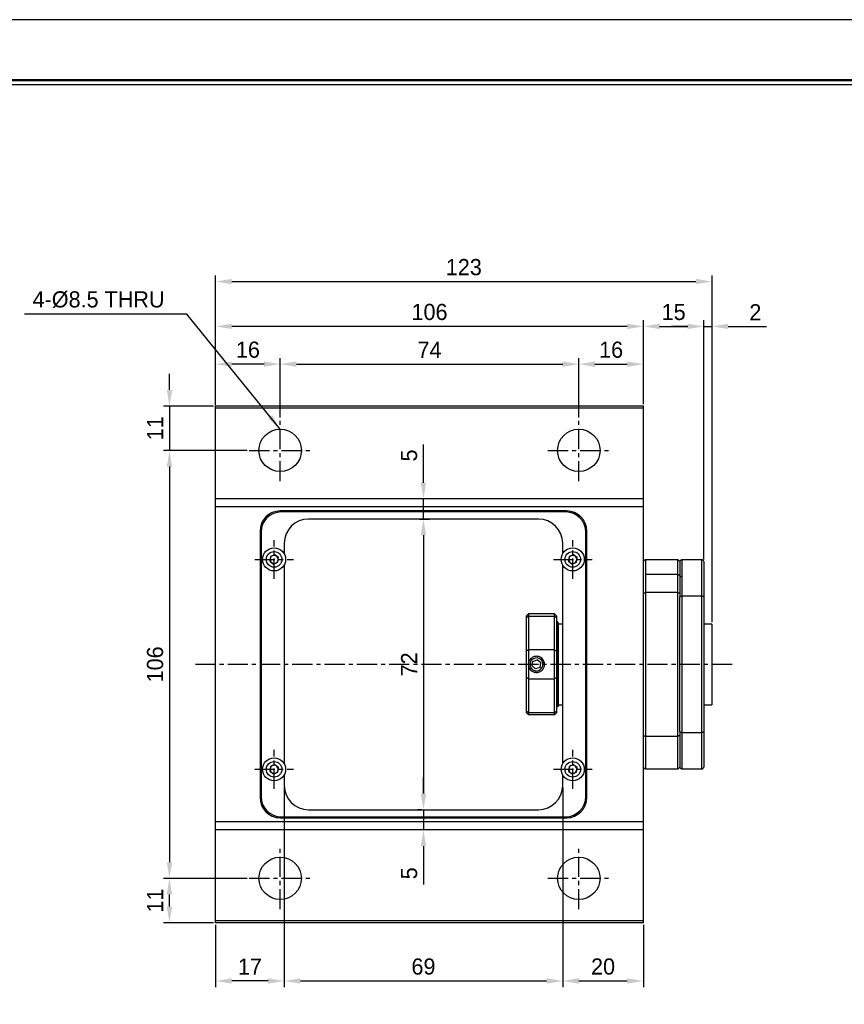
# Model space of a CAD drawing. Header units: millimetres. Extents: x 1047 to 1733, y 611 to 1096.
# Tile 6 of 10: x 1277 to 1481, y 852 to 1096. Entities that reach past the tile are written whole.
import ezdxf
from ezdxf.enums import TextEntityAlignment as Align

# ---------------------------------------------------------------- set-up
doc = ezdxf.new("R2010")
doc.units = ezdxf.units.MM
doc.linetypes.add('CENTER', pattern=[2, 1.25, -0.25, 0.25, -0.25])
for name, color, linetype in [('S1', 1, 'CENTER'), ('Z5', 7, 'Continuous'), ('Z7', 7, 'Continuous')]:
    doc.layers.add(name, color=color, linetype=linetype)
doc.dimstyles.new('S4', dxfattribs={"dimtxt": 4, "dimasz": 4, "dimexe": 1.5, "dimexo": 0.5, "dimgap": 1.5, "dimtad": 1, "dimdec": 3, "dimzin": 11, "dimdsep": 46, "dimtxsty": 'Standard', "dimcen": 0, "dimclrd": 5, "dimclre": 5, "dimclrt": 3, "dimadec": 0, "dimazin": 0, "dimtp": 3e-09, "dimtfac": 0.7, "dimtdec": 3, "dimtmove": 0, "dimatfit": 3, "dimfxl": 1.25, "dimtolj": 1, "dimtzin": 11, "dimarcsym": 0})

# ---------------------------------------------------------------- blocks, each defined once
blk = doc.blocks.new('*D101')
at = {"color": 5, "lineweight": -2, "ltscale": 4}
for p, q in [((1325.43, 1000.5), (1325.43, 1012.13)), ((1337.43, 1010.63), (1329.43, 1010.63)), ((1341.43, 997.41), (1341.43, 1012.13))]:
    blk.add_line(p, q, dxfattribs=at)
at = {"color": 5}
for points in [[(1329.43, 1011.29), (1329.43, 1009.96), (1325.43, 1010.63)], [(1337.43, 1009.96), (1337.43, 1011.29), (1341.43, 1010.63)]]:
    blk.add_solid(points, dxfattribs=at)
at = {"layer": 'Defpoints', "color": 0}
for p in [(1325.43, 1010.63), (1325.43, 1000), (1341.43, 996.91)]:
    blk.add_point(p, dxfattribs=at)
at = {"color": 3, "insert": (1333.43, 1014.18), "char_height": 4, "attachment_point": 5}
blk.add_mtext('\\A1;16', dxfattribs=at)
blk = doc.blocks.new('*D102')
at = {"color": 5, "lineweight": -2, "ltscale": 4}
for p, q in [((1341.43, 997.41), (1341.43, 1012.13)), ((1345.43, 1010.63), (1411.43, 1010.63)), ((1415.43, 997.41), (1415.43, 1012.13))]:
    blk.add_line(p, q, dxfattribs=at)
at = {"color": 5}
for points in [[(1345.43, 1011.29), (1345.43, 1009.96), (1341.43, 1010.63)], [(1411.43, 1009.96), (1411.43, 1011.29), (1415.43, 1010.63)]]:
    blk.add_solid(points, dxfattribs=at)
at = {"layer": 'Defpoints', "color": 0}
for p in [(1415.43, 1010.63), (1341.43, 996.91), (1415.43, 996.91)]:
    blk.add_point(p, dxfattribs=at)
at = {"color": 3, "insert": (1378.43, 1014.18), "char_height": 4, "attachment_point": 5}
blk.add_mtext('\\A1;74', dxfattribs=at)
blk = doc.blocks.new('*D103')
at = {"color": 5, "lineweight": -2, "ltscale": 4}
for p, q in [((1415.43, 997.41), (1415.43, 1012.13)), ((1419.43, 1010.63), (1427.43, 1010.63)), ((1431.43, 1000.75), (1431.43, 1012.13))]:
    blk.add_line(p, q, dxfattribs=at)
at = {"color": 5}
for points in [[(1419.43, 1011.29), (1419.43, 1009.96), (1415.43, 1010.63)], [(1427.43, 1009.96), (1427.43, 1011.29), (1431.43, 1010.63)]]:
    blk.add_solid(points, dxfattribs=at)
at = {"layer": 'Defpoints', "color": 0}
for p in [(1431.43, 1010.63), (1431.43, 1000.25), (1415.43, 996.91)]:
    blk.add_point(p, dxfattribs=at)
at = {"color": 3, "insert": (1423.43, 1014.18), "char_height": 4, "attachment_point": 5}
blk.add_mtext('\\A1;16', dxfattribs=at)
blk = doc.blocks.new('*D104')
at = {"color": 5, "lineweight": -2, "ltscale": 4}
for p, q in [((1325.43, 1000.75), (1325.43, 1021.48)), ((1427.43, 1019.98), (1329.43, 1019.98)), ((1431.43, 1000.75), (1431.43, 1021.48))]:
    blk.add_line(p, q, dxfattribs=at)
at = {"color": 5}
for points in [[(1329.43, 1020.64), (1329.43, 1019.31), (1325.43, 1019.98)], [(1427.43, 1019.31), (1427.43, 1020.64), (1431.43, 1019.98)]]:
    blk.add_solid(points, dxfattribs=at)
at = {"layer": 'Defpoints', "color": 0}
for p in [(1325.43, 1019.98), (1325.43, 1000.25), (1431.43, 1000.25)]:
    blk.add_point(p, dxfattribs=at)
at = {"color": 3, "insert": (1378.43, 1023.53), "char_height": 4, "attachment_point": 5}
blk.add_mtext('\\A1;106', dxfattribs=at)
blk = doc.blocks.new('*D105')
at = {"color": 5, "lineweight": -2, "ltscale": 4}
for p, q in [((1431.43, 1000.75), (1431.43, 1021.48)), ((1435.43, 1019.98), (1442.43, 1019.98)), ((1446.43, 962.25), (1446.43, 1021.48))]:
    blk.add_line(p, q, dxfattribs=at)
at = {"color": 5}
for points in [[(1435.43, 1020.64), (1435.43, 1019.31), (1431.43, 1019.98)], [(1442.43, 1019.31), (1442.43, 1020.64), (1446.43, 1019.98)]]:
    blk.add_solid(points, dxfattribs=at)
at = {"layer": 'Defpoints', "color": 0}
for p in [(1446.43, 1019.98), (1431.43, 1000.25), (1446.43, 961.75)]:
    blk.add_point(p, dxfattribs=at)
at = {"color": 3, "insert": (1438.93, 1023.53), "char_height": 4, "attachment_point": 5}
blk.add_mtext('\\A1;15', dxfattribs=at)
blk = doc.blocks.new('*D106')
at = {"color": 5, "lineweight": -2, "ltscale": 4}
for p, q in [((1442.43, 1019.98), (1438.43, 1019.98)), ((1446.43, 962.25), (1446.43, 1021.48)), ((1446.43, 1019.98), (1448.43, 1019.98)), ((1448.43, 946.75), (1448.43, 1021.48)), ((1452.43, 1019.98), (1461.91, 1019.98))]:
    blk.add_line(p, q, dxfattribs=at)
at = {"color": 5}
for points in [[(1442.43, 1019.31), (1442.43, 1020.64), (1446.43, 1019.98)], [(1452.43, 1020.64), (1452.43, 1019.31), (1448.43, 1019.98)]]:
    blk.add_solid(points, dxfattribs=at)
at = {"layer": 'Defpoints', "color": 0}
for p in [(1448.43, 1019.98), (1446.43, 961.75), (1448.43, 946.25)]:
    blk.add_point(p, dxfattribs=at)
at = {"color": 3, "insert": (1459.17, 1023.48), "char_height": 4, "attachment_point": 5}
blk.add_mtext('\\A1;2', dxfattribs=at)
blk = doc.blocks.new('*D107')
at = {"color": 5, "lineweight": -2, "ltscale": 4}
for p, q in [((1325.43, 1000.75), (1325.43, 1032.59)), ((1448.43, 946.75), (1448.43, 1032.59)), ((1329.43, 1031.09), (1444.43, 1031.09))]:
    blk.add_line(p, q, dxfattribs=at)
at = {"color": 5}
for points in [[(1329.43, 1031.75), (1329.43, 1030.42), (1325.43, 1031.09)], [(1444.43, 1030.42), (1444.43, 1031.75), (1448.43, 1031.09)]]:
    blk.add_solid(points, dxfattribs=at)
at = {"layer": 'Defpoints', "color": 0}
for p in [(1448.43, 1031.09), (1325.43, 1000.25), (1448.43, 946.25)]:
    blk.add_point(p, dxfattribs=at)
at = {"color": 3, "insert": (1386.93, 1034.64), "char_height": 4, "attachment_point": 5}
blk.add_mtext('\\A1;123', dxfattribs=at)
blk = doc.blocks.new('*D108')
at = {"color": 5, "lineweight": -2, "ltscale": 4}
for p, q in [((1313.99, 1004.25), (1313.99, 1008.25)), ((1324.93, 1000.25), (1312.49, 1000.25)), ((1313.99, 1000.25), (1313.99, 989.25)), ((1333.27, 989.25), (1312.49, 989.25)), ((1313.99, 985.25), (1313.99, 981.25))]:
    blk.add_line(p, q, dxfattribs=at)
at = {"color": 5}
for points in [[(1313.32, 1004.25), (1314.66, 1004.25), (1313.99, 1000.25)], [(1314.66, 985.25), (1313.32, 985.25), (1313.99, 989.25)]]:
    blk.add_solid(points, dxfattribs=at)
at = {"layer": 'Defpoints', "color": 0}
for p in [(1325.43, 1000.25), (1313.99, 989.25), (1333.77, 989.25)]:
    blk.add_point(p, dxfattribs=at)
at = {"color": 3, "insert": (1310.44, 994.75), "char_height": 4, "attachment_point": 5, "rotation": 90}
blk.add_mtext('\\A1;11', dxfattribs=at)
blk = doc.blocks.new('*D109')
at = {"color": 5, "lineweight": -2, "ltscale": 4}
for p, q in [((1333.27, 989.25), (1312.49, 989.25)), ((1313.99, 985.25), (1313.99, 887.25)), ((1333.27, 883.25), (1312.49, 883.25))]:
    blk.add_line(p, q, dxfattribs=at)
at = {"color": 5}
for points in [[(1314.66, 985.25), (1313.32, 985.25), (1313.99, 989.25)], [(1313.32, 887.25), (1314.66, 887.25), (1313.99, 883.25)]]:
    blk.add_solid(points, dxfattribs=at)
at = {"layer": 'Defpoints', "color": 0}
for p in [(1333.77, 989.25), (1313.99, 883.25), (1333.77, 883.25)]:
    blk.add_point(p, dxfattribs=at)
at = {"color": 3, "insert": (1310.44, 936.25), "char_height": 4, "attachment_point": 5, "rotation": 90}
blk.add_mtext('\\A1;106', dxfattribs=at)
blk = doc.blocks.new('*D110')
at = {"color": 5, "lineweight": -2, "ltscale": 4}
for p, q in [((1333.27, 883.25), (1312.49, 883.25)), ((1313.99, 876.25), (1313.99, 879.25)), ((1324.93, 872.25), (1312.49, 872.25))]:
    blk.add_line(p, q, dxfattribs=at)
at = {"color": 5}
for points in [[(1314.66, 879.25), (1313.32, 879.25), (1313.99, 883.25)], [(1313.32, 876.25), (1314.66, 876.25), (1313.99, 872.25)]]:
    blk.add_solid(points, dxfattribs=at)
at = {"layer": 'Defpoints', "color": 0}
for p in [(1313.99, 883.25), (1333.77, 883.25), (1325.43, 872.25)]:
    blk.add_point(p, dxfattribs=at)
at = {"color": 3, "insert": (1310.44, 877.75), "char_height": 4, "attachment_point": 5, "rotation": 90}
blk.add_mtext('\\A1;11', dxfattribs=at)
blk = doc.blocks.new('*D111')
at = {"color": 5, "lineweight": -2, "ltscale": 4}
for p, q in [((1376.43, 972.25), (1375.43, 972.25)), ((1376.93, 968.25), (1376.93, 904.25)), ((1376.43, 900.25), (1375.43, 900.25))]:
    blk.add_line(p, q, dxfattribs=at)
at = {"color": 5}
for points in [[(1377.59, 968.25), (1376.26, 968.25), (1376.93, 972.25)], [(1376.26, 904.25), (1377.59, 904.25), (1376.93, 900.25)]]:
    blk.add_solid(points, dxfattribs=at)
at = {"layer": 'Defpoints', "color": 0}
for p in [(1376.93, 972.25), (1376.93, 900.25), (1376.93, 900.25)]:
    blk.add_point(p, dxfattribs=at)
at = {"color": 3, "insert": (1373.37, 936.25), "char_height": 4, "attachment_point": 5, "rotation": 90}
blk.add_mtext('\\A1;72', dxfattribs=at)
blk = doc.blocks.new('*D112')
at = {"color": 5, "lineweight": -2, "ltscale": 4}
for p, q in [((1376.93, 981.25), (1376.93, 990.75)), ((1377.93, 977.25), (1375.43, 977.25)), ((1376.93, 972.25), (1376.93, 977.25)), ((1375.93, 972.25), (1378.43, 972.25)), ((1376.93, 968.25), (1376.93, 964.25))]:
    blk.add_line(p, q, dxfattribs=at)
at = {"color": 5}
for points in [[(1376.26, 981.25), (1377.59, 981.25), (1376.93, 977.25)], [(1377.59, 968.25), (1376.26, 968.25), (1376.93, 972.25)]]:
    blk.add_solid(points, dxfattribs=at)
at = {"layer": 'Defpoints', "color": 0}
for p in [(1376.93, 977.25), (1378.43, 977.25), (1375.43, 972.25)]:
    blk.add_point(p, dxfattribs=at)
at = {"color": 3, "insert": (1373.38, 988), "char_height": 4, "attachment_point": 5, "rotation": 90}
blk.add_mtext('\\A1;5', dxfattribs=at)
blk = doc.blocks.new('*D113')
at = {"color": 5, "lineweight": -2, "ltscale": 4}
for p, q in [((1376.93, 904.25), (1376.93, 908.25)), ((1375.93, 900.25), (1378.43, 900.25)), ((1376.93, 900.25), (1376.93, 895.25)), ((1377.93, 895.25), (1375.43, 895.25)), ((1376.93, 891.25), (1376.93, 881.76))]:
    blk.add_line(p, q, dxfattribs=at)
at = {"color": 5}
for points in [[(1376.26, 904.25), (1377.59, 904.25), (1376.93, 900.25)], [(1377.59, 891.25), (1376.26, 891.25), (1376.93, 895.25)]]:
    blk.add_solid(points, dxfattribs=at)
at = {"layer": 'Defpoints', "color": 0}
for p in [(1375.43, 900.25), (1376.93, 895.25), (1378.43, 895.25)]:
    blk.add_point(p, dxfattribs=at)
at = {"color": 3, "insert": (1373.38, 884.5), "char_height": 4, "attachment_point": 5, "rotation": 90}
blk.add_mtext('\\A1;5', dxfattribs=at)
blk = doc.blocks.new('*D114')
at = {"color": 5, "lineweight": -2, "ltscale": 4}
for p, q in [((1342.43, 905.75), (1342.43, 856.33)), ((1325.43, 871.75), (1325.43, 856.33)), ((1338.43, 857.83), (1329.43, 857.83))]:
    blk.add_line(p, q, dxfattribs=at)
at = {"color": 5}
for points in [[(1329.43, 858.49), (1329.43, 857.16), (1325.43, 857.83)], [(1338.43, 857.16), (1338.43, 858.49), (1342.43, 857.83)]]:
    blk.add_solid(points, dxfattribs=at)
at = {"layer": 'Defpoints', "color": 0}
for p in [(1342.43, 906.25), (1325.43, 872.25), (1325.43, 857.83)]:
    blk.add_point(p, dxfattribs=at)
at = {"color": 3, "insert": (1333.93, 861.38), "char_height": 4, "attachment_point": 5}
blk.add_mtext('\\A1;17', dxfattribs=at)
blk = doc.blocks.new('*D115')
at = {"color": 5, "lineweight": -2, "ltscale": 4}
for p, q in [((1342.43, 905.75), (1342.43, 856.33)), ((1411.43, 905.75), (1411.43, 856.33)), ((1346.43, 857.83), (1407.43, 857.83))]:
    blk.add_line(p, q, dxfattribs=at)
at = {"color": 5}
for points in [[(1346.43, 858.49), (1346.43, 857.16), (1342.43, 857.83)], [(1407.43, 857.16), (1407.43, 858.49), (1411.43, 857.83)]]:
    blk.add_solid(points, dxfattribs=at)
at = {"layer": 'Defpoints', "color": 0}
for p in [(1342.43, 906.25), (1411.43, 906.25), (1411.43, 857.83)]:
    blk.add_point(p, dxfattribs=at)
at = {"color": 3, "insert": (1376.93, 861.38), "char_height": 4, "attachment_point": 5}
blk.add_mtext('\\A1;69', dxfattribs=at)
blk = doc.blocks.new('*D116')
at = {"color": 5, "lineweight": -2, "ltscale": 4}
for p, q in [((1411.43, 905.25), (1411.43, 856.33)), ((1431.43, 871.75), (1431.43, 856.33)), ((1415.43, 857.83), (1427.43, 857.83))]:
    blk.add_line(p, q, dxfattribs=at)
at = {"color": 5}
for points in [[(1415.43, 858.49), (1415.43, 857.16), (1411.43, 857.83)], [(1427.43, 857.16), (1427.43, 858.49), (1431.43, 857.83)]]:
    blk.add_solid(points, dxfattribs=at)
at = {"layer": 'Defpoints', "color": 0}
for p in [(1411.43, 905.75), (1431.43, 872.25), (1431.43, 857.83)]:
    blk.add_point(p, dxfattribs=at)
at = {"color": 3, "insert": (1421.43, 861.38), "char_height": 4, "attachment_point": 5}
blk.add_mtext('\\A1;20', dxfattribs=at)
blk = doc.blocks.new('란표제')
at = {"layer": 'Z7', "color": 0}
blk.add_line((297, 210), (0, 210), dxfattribs=at)
at = {"layer": 'Z7', "const_width": 0.25}
blk.add_lwpolyline([(290.5, 6.5), (290.5, 203.5), (10, 203.5), (10, 6.5)], close=True, dxfattribs=at)
at = {"layer": 'Z7'}
blk.add_lwpolyline([(290, 7), (290, 203), (10.5, 203), (10.5, 7)], close=True, dxfattribs=at)
at = {"layer": 'Z5', "ltscale": 0.5}
for tag, p, height in [('TITLE', (237.17, 24.41), 2.5), ('도번', (251.18, 15.64), 2.5), ('SCALE', (253.78, 9.55), 1.2), ('DATE', (277.02, 9.51), 1.2)]:
    blk.add_attdef(tag, p, '', height=height, dxfattribs=at)
at = {"layer": 'Z7'}
for tag, p in [('필렛', (179.25, 10.9)), ('모따기', (179.25, 8.3))]:
    blk.add_attdef(tag, text='', height=1.15, dxfattribs=at).set_placement(p, align=Align.MIDDLE_LEFT)

msp = doc.modelspace()

# ---------------------------------------------------------------- linework, layer by layer
for p, q in [((1431.4252, 1000.2536), (1325.4252, 1000.2536)), ((1325.4252, 999.7536), (1325.4252, 1000.2536)), ((1431.4252, 999.7536), (1431.4252, 1000.2536)), ((1431.4252, 999.7536), (1325.4252, 999.7536)), ((1325.4252, 977.2536), (1325.4252, 999.7536)), ((1431.4252, 977.2536), (1431.4252, 999.7536)), ((1431.4252, 977.2536), (1325.4252, 977.2536)), ((1325.4252, 975.2536), (1325.4252, 977.2536)), ((1431.4252, 975.2536), (1431.4252, 977.2536)), ((1431.4252, 975.2536), (1325.4252, 975.2536)), ((1325.4252, 897.2536), (1325.4252, 975.2536)), ((1412.4252, 974.2536), (1341.4252, 974.2536)), ((1412.1752, 974.0036), (1341.6752, 974.0036)), ((1431.4252, 897.2536), (1431.4252, 975.2536)), ((1405.4252, 972.2536), (1348.4252, 972.2536)), ((1336.4252, 969.2536), (1336.4252, 903.2536)), ((1336.6752, 969.0036), (1336.6752, 903.5036)), ((1417.1752, 903.5036), (1417.1752, 969.0036)), ((1417.4252, 903.2536), (1417.4252, 969.2536)), ((1342.4252, 966.2536), (1342.4252, 963.622)), ((1411.4252, 963.622), (1411.4252, 966.2536)), ((1339.006, 962.9524), (1338.8604, 961.807)), ((1338.8604, 961.807), (1339.7796, 961.1081)), ((1340.0709, 963.399), (1339.006, 962.9524)), ((1339.7796, 961.1081), (1340.8444, 961.5547)), ((1340.9901, 962.7002), (1340.0709, 963.399)), ((1340.8444, 961.5547), (1340.9901, 962.7002)), ((1413.006, 962.9524), (1412.8604, 961.807)), ((1412.8604, 961.807), (1413.7796, 961.1081)), ((1414.0709, 963.399), (1413.006, 962.9524)), ((1413.7796, 961.1081), (1414.8444, 961.5547)), ((1414.9901, 962.7002), (1414.0709, 963.399)), ((1414.8444, 961.5547), (1414.9901, 962.7002)), ((1431.9252, 962.2536), (1431.9252, 958.5274)), ((1431.9252, 962.2536), (1439.9252, 962.2536)), ((1439.9252, 958.5274), (1439.9252, 962.2536)), ((1440.4252, 961.7536), (1440.4252, 958.1739)), ((1440.9252, 962.2536), (1440.9252, 958.1739)), ((1440.9252, 962.2536), (1445.9252, 962.2536)), ((1445.9252, 953.1355), (1445.9252, 962.2536)), ((1446.4252, 961.7536), (1446.4252, 952.9868)), ((1342.4252, 960.8852), (1342.4252, 911.622)), ((1411.4252, 911.622), (1411.4252, 960.8852)), ((1431.9252, 958.5274), (1431.9252, 954.037)), ((1439.9252, 958.5274), (1431.9252, 958.5274)), ((1439.9252, 954.037), (1439.9252, 958.5274)), ((1440.4252, 958.1739), (1439.9252, 958.5274)), ((1440.4252, 957.8203), (1440.9252, 958.1739)), ((1440.4252, 958.1739), (1440.4252, 953.8817)), ((1440.9252, 958.1739), (1440.9252, 953.1355)), ((1431.9252, 954.037), (1431.9252, 918.4702)), ((1439.9252, 954.037), (1431.9252, 954.037)), ((1439.9252, 918.4702), (1439.9252, 954.037)), ((1440.4252, 953.8817), (1440.4252, 952.9868)), ((1440.4252, 919.5204), (1440.4252, 952.9868)), ((1440.9252, 953.1355), (1440.9252, 919.3716)), ((1445.9252, 953.1355), (1440.9252, 953.1355)), ((1445.9252, 919.3716), (1445.9252, 953.1355)), ((1446.4252, 952.9868), (1446.4252, 919.5204)), ((1402.4252, 948.2536), (1402.9252, 948.7536)), ((1402.4252, 947.7861), (1402.4252, 948.2536)), ((1402.4252, 939.5703), (1402.4252, 947.7861)), ((1409.4252, 948.7536), (1402.9252, 948.7536)), ((1402.9252, 948.7536), (1402.9252, 948.23)), ((1402.9252, 948.23), (1402.9252, 939.8335)), ((1402.9252, 948.23), (1409.4252, 948.23)), ((1409.9252, 948.2536), (1409.4252, 948.7536)), ((1409.4252, 948.23), (1409.4252, 948.7536)), ((1409.4252, 939.8335), (1409.4252, 948.23)), ((1409.9252, 948.2536), (1409.9252, 947.7861)), ((1409.9252, 947.7861), (1409.9252, 943.6782)), ((1410.1252, 946.7536), (1409.9252, 946.7536)), ((1410.1252, 925.7536), (1410.1252, 946.7536)), ((1410.4252, 946.4536), (1410.1252, 946.7536)), ((1411.4252, 946.2536), (1410.4252, 946.2536)), ((1448.4252, 946.2536), (1446.4252, 946.2536)), ((1448.4252, 946.2536), (1448.4252, 926.2536)), ((1409.9252, 943.6782), (1409.9252, 939.5703)), ((1402.4252, 932.9369), (1402.4252, 939.5703)), ((1402.9252, 939.8335), (1402.9252, 936.2536)), ((1409.4252, 939.8335), (1402.9252, 939.8335)), ((1409.4252, 932.6736), (1409.4252, 939.8335)), ((1409.9252, 939.5703), (1409.9252, 932.9369)), ((1403.839, 935.8618), (1404.0429, 936.9984)), ((1404.0429, 936.9984), (1405.1291, 937.3901)), ((1406.0115, 936.6453), (1405.1291, 937.3901)), ((1405.2783, 938.2222), (1405.1967, 938.2351)), ((1405.8076, 935.5087), (1406.0115, 936.6453)), ((1402.9252, 936.2536), (1402.9252, 932.6736)), ((1403.839, 935.8618), (1404.7214, 935.117)), ((1404.5721, 934.285), (1404.6553, 934.2719)), ((1405.8076, 935.5087), (1404.7214, 935.117)), ((1402.4252, 924.721), (1402.4252, 932.9369)), ((1402.9252, 932.6736), (1409.4252, 932.6736)), ((1402.9252, 932.6736), (1402.9252, 924.2772)), ((1409.4252, 924.2772), (1409.4252, 932.6736)), ((1409.9252, 932.9369), (1409.9252, 928.8289)), ((1409.9252, 928.8289), (1409.9252, 924.721)), ((1402.4252, 924.2536), (1402.4252, 924.721)), ((1410.1252, 925.7536), (1409.9252, 925.7536)), ((1409.9252, 924.721), (1409.9252, 924.2536)), ((1410.4252, 926.0536), (1410.1252, 925.7536)), ((1410.4252, 926.2536), (1411.4252, 926.2536)), ((1446.4252, 926.2536), (1448.4252, 926.2536)), ((1402.4252, 924.2536), (1402.9252, 923.7536)), ((1409.4252, 924.2772), (1402.9252, 924.2772)), ((1402.9252, 924.2772), (1402.9252, 923.7536)), ((1409.4252, 923.7536), (1402.9252, 923.7536)), ((1409.4252, 923.7536), (1409.4252, 924.2772)), ((1409.9252, 924.2536), (1409.4252, 923.7536)), ((1431.9252, 918.4702), (1439.9252, 918.4702)), ((1431.9252, 918.4702), (1431.9252, 910.2536)), ((1439.9252, 910.2536), (1439.9252, 918.4702)), ((1440.4252, 919.5204), (1440.4252, 918.6255)), ((1440.4252, 918.6255), (1440.4252, 910.7536)), ((1440.9252, 919.3716), (1445.9252, 919.3716)), ((1440.9252, 919.3716), (1440.9252, 910.2536)), ((1445.9252, 910.2536), (1445.9252, 919.3716)), ((1446.4252, 919.5204), (1446.4252, 910.7536)), ((1339.006, 910.9524), (1338.8604, 909.807)), ((1338.8604, 909.807), (1339.7796, 909.1081)), ((1340.0709, 911.399), (1339.006, 910.9524)), ((1340.9901, 910.7002), (1340.0709, 911.399)), ((1340.8444, 909.5547), (1340.9901, 910.7002)), ((1413.006, 910.9524), (1412.8604, 909.807)), ((1412.8604, 909.807), (1413.7796, 909.1081)), ((1414.0709, 911.399), (1413.006, 910.9524)), ((1414.9901, 910.7002), (1414.0709, 911.399)), ((1414.8444, 909.5547), (1414.9901, 910.7002)), ((1439.9252, 910.2536), (1431.9252, 910.2536)), ((1445.9252, 910.2536), (1440.9252, 910.2536)), ((1339.7796, 909.1081), (1340.8444, 909.5547)), ((1342.4252, 908.8852), (1342.4252, 906.2536)), ((1411.4252, 906.2536), (1411.4252, 908.8852)), ((1413.7796, 909.1081), (1414.8444, 909.5547)), ((1348.4252, 900.2536), (1405.4252, 900.2536)), ((1341.4252, 898.2536), (1412.4252, 898.2536)), ((1341.6752, 898.5036), (1412.1752, 898.5036)), ((1431.4252, 897.2536), (1325.4252, 897.2536)), ((1325.4252, 895.2536), (1325.4252, 897.2536)), ((1431.4252, 895.2536), (1325.4252, 895.2536)), ((1325.4252, 872.7536), (1325.4252, 895.2536)), ((1431.4252, 895.2536), (1431.4252, 897.2536)), ((1431.4252, 872.7536), (1431.4252, 895.2536)), ((1431.4252, 872.7536), (1325.4252, 872.7536)), ((1325.4252, 872.2536), (1325.4252, 872.7536)), ((1431.4252, 872.2536), (1325.4252, 872.2536)), ((1431.4252, 872.2536), (1431.4252, 872.7536))]:
    msp.add_line(p, q)
at = {"ltscale": 4}
msp.add_line((1410.4252, 926.0536), (1410.4252, 946.4536), dxfattribs=at)
for centre, radius in [((1341.4252, 989.2536), 5.25), ((1415.4252, 989.2536), 5.25), ((1339.9252, 962.2536), 2.85), ((1339.9252, 962.2536), 1.925), ((1413.9252, 962.2536), 2.85), ((1413.9252, 962.2536), 1.925), ((1339.9252, 910.2536), 2.85), ((1413.9252, 910.2536), 2.85), ((1339.9252, 910.2536), 1.925), ((1413.9252, 910.2536), 1.925), ((1341.4252, 883.2536), 5.25), ((1415.4252, 883.2536), 5.25)]:
    msp.add_circle(centre, radius)
for centre, radius, start, end in [((1341.4252, 969.2536), 5, 90, 180), ((1341.6752, 969.0036), 5, 90, 180), ((1412.1752, 969.0036), 5, 0, 90), ((1412.4252, 969.2536), 5, 0, 90), ((1348.4252, 966.2536), 6, 90, 180), ((1405.4252, 966.2536), 6, 0, 90), ((1339.9252, 962.2536), 1, 172.753713, 232.753713), ((1339.9252, 962.2536), 1, 112.753713, 172.753713), ((1339.9252, 962.2536), 1, 232.753713, 292.753713), ((1339.9252, 962.2536), 1, 52.753713, 112.753713), ((1339.9252, 962.2536), 1, 292.753713, 352.753713), ((1339.9252, 962.2536), 1, 352.753713, 52.753713), ((1413.9252, 962.2536), 1, 172.753713, 232.753713), ((1413.9252, 962.2536), 1, 112.753713, 172.753713), ((1413.9252, 962.2536), 1, 232.753713, 292.753713), ((1413.9252, 962.2536), 1, 52.753713, 112.753713), ((1413.9252, 962.2536), 1, 292.753713, 352.753713), ((1413.9252, 962.2536), 1, 352.753713, 52.753713), ((1404.9252, 936.2536), 2, 169.37645, 259.831114), ((1404.9252, 936.2536), 1.61, 79.831114, 259.831114), ((1404.9252, 936.2536), 1.61, 259.831114, 79.831114), ((1404.9252, 936.2536), 2, 349.553395, 79.831114), ((1339.9252, 910.2536), 1, 172.753713, 232.753713), ((1339.9252, 910.2536), 1, 112.753713, 172.753713), ((1339.9252, 910.2536), 1, 52.753713, 112.753713), ((1339.9252, 910.2536), 1, 292.753713, 352.753713), ((1339.9252, 910.2536), 1, 352.753713, 52.753713), ((1413.9252, 910.2536), 1, 172.753713, 232.753713), ((1413.9252, 910.2536), 1, 112.753713, 172.753713), ((1413.9252, 910.2536), 1, 52.753713, 112.753713), ((1413.9252, 910.2536), 1, 292.753713, 352.753713), ((1413.9252, 910.2536), 1, 352.753713, 52.753713), ((1339.9252, 910.2536), 1, 232.753713, 292.753713), ((1413.9252, 910.2536), 1, 232.753713, 292.753713), ((1348.4252, 906.2536), 6, 180, 270), ((1405.4252, 906.2536), 6, 270, 0), ((1341.4252, 903.2536), 5, 180, 270), ((1341.6752, 903.5036), 5, 180, 270), ((1412.1752, 903.5036), 5, 270, 0), ((1412.4252, 903.2536), 5, 270, 0)]:
    msp.add_arc(centre, radius, start, end)
for points, knots in [([(1431.4252, 961.7536), (1431.5186, 961.8469), (1431.6852, 962.0135), (1431.8519, 962.1802), (1431.9252, 962.2536)], [0, 0, 0, 0, 0.56, 1, 1, 1, 1]), ([(1439.9252, 962.2536), (1440.0186, 962.1602), (1440.1853, 961.9935), (1440.3519, 961.8269), (1440.4252, 961.7536)], [0, 0, 0, 0, 0.56, 1, 1, 1, 1]), ([(1440.4252, 961.7536), (1440.5186, 961.8469), (1440.6852, 962.0135), (1440.8519, 962.1802), (1440.9252, 962.2536)], [0, 0, 0, 0, 0.56, 1, 1, 1, 1]), ([(1446.4252, 961.7536), (1446.3319, 961.8469), (1446.1653, 962.0135), (1445.9986, 962.1802), (1445.9252, 962.2536)], [0, 0, 0, 0, 0.56, 1, 1, 1, 1]), ([(1431.4252, 953.8817), (1431.5186, 953.9108), (1431.6852, 953.9627), (1431.8519, 954.0143), (1431.9252, 954.037)], [0, 0, 0, 0, 0.56, 1, 1, 1, 1]), ([(1440.4252, 953.8817), (1440.3319, 953.9108), (1440.1653, 953.9627), (1439.9986, 954.0143), (1439.9252, 954.037)], [0, 0, 0, 0, 0.56, 1, 1, 1, 1]), ([(1440.9252, 953.1355), (1440.8319, 953.1078), (1440.6652, 953.0584), (1440.4986, 953.0087), (1440.4252, 952.9868)], [0, 0, 0, 0, 0.56, 1, 1, 1, 1]), ([(1446.4252, 952.9868), (1446.3319, 953.0146), (1446.1653, 953.0644), (1445.9986, 953.1138), (1445.9252, 953.1355)], [0, 0, 0, 0, 0.56, 1, 1, 1, 1]), ([(1406.9252, 936.2536), (1406.9245, 936.2953), (1406.923, 936.3796), (1406.9105, 936.5067), (1406.89, 936.6351), (1406.8605, 936.7641), (1406.8218, 936.8932), (1406.7512, 937.0813), (1406.61, 937.3552), (1406.3509, 937.6808), (1406.0255, 937.9391), (1405.5611, 938.1784), (1404.9258, 938.3064), (1404.2902, 938.1787), (1403.8253, 937.9394), (1403.4994, 937.6808), (1403.2402, 937.3547), (1403.0783, 937.0407), (1402.9866, 936.7671), (1402.9346, 936.5093), (1402.9283, 936.3378), (1402.9252, 936.2536)], [0, 0, 0, 0, 0.01994665, 0.04027162, 0.06097691, 0.08206443, 0.10353597, 0.12539324, 0.17814663, 0.25048549, 0.32316212, 0.37550652, 0.49991562, 0.62441227, 0.67683148, 0.74964731, 0.82201495, 0.87481813, 0.91806574, 0.95978816, 1, 1, 1, 1]), ([(1402.9252, 936.2536), (1402.926, 936.2119), (1402.9275, 936.1277), (1402.94, 936.0008), (1402.9604, 935.8727), (1402.9898, 935.7438), (1403.0283, 935.6149), (1403.0988, 935.4269), (1403.2397, 935.1531), (1403.4986, 934.8273), (1403.8237, 934.5688), (1404.2883, 934.3291), (1404.9239, 934.2007), (1405.5599, 934.3283), (1406.0247, 934.5675), (1406.3502, 934.8256), (1406.6093, 935.1509), (1406.7715, 935.4646), (1406.8635, 935.7386), (1406.9158, 935.9971), (1406.9221, 936.1691), (1406.9252, 936.2536)], [0, 0, 0, 0, 0.01991787, 0.04021217, 0.0608849, 0.08193797, 0.10337315, 0.12519214, 0.17796156, 0.25021296, 0.32296175, 0.37527292, 0.49983518, 0.62438418, 0.67676373, 0.74943847, 0.82173813, 0.8744281, 0.91782055, 0.95967294, 1, 1, 1, 1]), ([(1431.4252, 918.6255), (1431.5186, 918.5964), (1431.6852, 918.5445), (1431.8519, 918.4929), (1431.9252, 918.4702)], [0, 0, 0, 0, 0.56, 1, 1, 1, 1]), ([(1440.4252, 918.6255), (1440.3319, 918.5964), (1440.1653, 918.5445), (1439.9986, 918.4929), (1439.9252, 918.4702)], [0, 0, 0, 0, 0.56, 1, 1, 1, 1]), ([(1440.9252, 919.3716), (1440.8319, 919.3993), (1440.6652, 919.4487), (1440.4986, 919.4985), (1440.4252, 919.5204)], [0, 0, 0, 0, 0.56, 1, 1, 1, 1]), ([(1446.4252, 919.5204), (1446.3319, 919.4925), (1446.1653, 919.4428), (1445.9986, 919.3934), (1445.9252, 919.3716)], [0, 0, 0, 0, 0.559999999, 1, 1, 1, 1]), ([(1431.9252, 910.2536), (1431.8319, 910.3469), (1431.6652, 910.5136), (1431.4986, 910.6802), (1431.4252, 910.7536)], [0, 0, 0, 0, 0.56, 1, 1, 1, 1]), ([(1440.4252, 910.7536), (1440.3319, 910.6603), (1440.1653, 910.4936), (1439.9986, 910.3269), (1439.9252, 910.2536)], [0, 0, 0, 0, 0.56, 1, 1, 1, 1]), ([(1440.9252, 910.2536), (1440.8319, 910.3469), (1440.6652, 910.5136), (1440.4986, 910.6802), (1440.4252, 910.7536)], [0, 0, 0, 0, 0.56, 1, 1, 1, 1]), ([(1445.9252, 910.2536), (1446.0186, 910.3469), (1446.1853, 910.5136), (1446.3519, 910.6802), (1446.4252, 910.7536)], [0, 0, 0, 0, 0.56, 1, 1, 1, 1])]:
    msp.add_open_spline(points, degree=3, knots=knots)
for points in [[(1402.9252, 948.23), (1402.7585, 948.0823), (1402.5918, 947.9343), (1402.4252, 947.7861)], [(1409.4252, 948.23), (1409.592, 948.0823), (1409.7586, 947.9343), (1409.9252, 947.7861)], [(1402.9252, 939.8335), (1402.7585, 939.7454), (1402.5918, 939.6577), (1402.4252, 939.5703)], [(1409.4252, 939.8335), (1409.592, 939.7454), (1409.7586, 939.6577), (1409.9252, 939.5703)], [(1402.9252, 932.6736), (1402.7585, 932.7617), (1402.5918, 932.8495), (1402.4252, 932.9369)], [(1409.9252, 932.9369), (1409.7586, 932.8495), (1409.592, 932.7617), (1409.4252, 932.6736)], [(1402.9252, 924.2772), (1402.7585, 924.4249), (1402.5918, 924.5728), (1402.4252, 924.721)], [(1409.9252, 924.721), (1409.7586, 924.5728), (1409.592, 924.4249), (1409.4252, 924.2772)]]:
    msp.add_open_spline(points, degree=3)
at = {"layer": 'S1', "ltscale": 4}
for p, q in [((1341.4252, 981.5974), (1341.4252, 996.9097)), ((1415.4252, 981.5974), (1415.4252, 996.9097)), ((1333.7691, 989.2536), (1349.0814, 989.2536)), ((1407.7691, 989.2536), (1423.0814, 989.2536)), ((1339.9252, 957.457), (1339.9252, 967.0502)), ((1413.9252, 957.457), (1413.9252, 967.0502)), ((1335.1286, 962.2536), (1344.7218, 962.2536)), ((1409.1286, 962.2536), (1418.7218, 962.2536)), ((1453.4252, 936.2536), (1320.4252, 936.2536)), ((1339.9252, 905.457), (1339.9252, 915.0502)), ((1413.9252, 905.457), (1413.9252, 915.0502)), ((1335.1286, 910.2536), (1344.7218, 910.2536)), ((1409.1286, 910.2536), (1418.7218, 910.2536)), ((1341.4252, 875.5974), (1341.4252, 890.9097)), ((1415.4252, 875.5974), (1415.4252, 890.9097)), ((1333.7691, 883.2536), (1349.0814, 883.2536)), ((1407.7691, 883.2536), (1423.0814, 883.2536))]:
    msp.add_line(p, q, dxfattribs=at)

# ---------------------------------------------------------------- block references
at = {"ltscale": 5, "xscale": 2.308473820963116, "yscale": 2.308473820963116, "zscale": 2.308473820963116}
msp.add_blockref('란표제', (1047.1638, 611.1758), dxfattribs=at)

# ---------------------------------------------------------------- texts
at = {"color": 3, "ltscale": 4, "insert": (1312.7648, 1024.5254), "char_height": 4, "attachment_point": 9}
msp.add_mtext('4-%%C8.5 THRU', dxfattribs=at)

# ---------------------------------------------------------------- dimensions: what is measured, and where the dimension line sits
at = {"ltscale": 4}
for base, p1, p2, picture, middle in [((1448.4252, 1031.0857), (1325.4252, 1000.2536), (1448.4252, 946.2536), '*D107', (1386.9252, 1034.6416)), ((1325.4252, 1019.9772), (1431.4252, 1000.2536), (1325.4252, 1000.2536), '*D104', (1378.4252, 1023.5331)), ((1446.4252, 1019.9772), (1431.4252, 1000.2536), (1446.4252, 961.7536), '*D105', (1438.9252, 1023.5331)), ((1448.4252, 1019.9772), (1446.4252, 961.7536), (1448.4252, 946.2536), '*D106', (1459.1689, 1023.4825)), ((1325.4252, 1010.6265), (1341.4252, 996.9097), (1325.4252, 1000.0036), '*D101', (1333.4252, 1014.1824)), ((1415.4252, 1010.6265), (1341.4252, 996.9097), (1415.4252, 996.9097), '*D102', (1378.4252, 1014.1824)), ((1431.4252, 1010.6265), (1415.4252, 996.9097), (1431.4252, 1000.2536), '*D103', (1423.4252, 1014.1824)), ((1325.4252, 857.826), (1342.4252, 906.2536), (1325.4252, 872.2536), '*D114', (1333.9252, 861.3819)), ((1411.4252, 857.826), (1342.4252, 906.2536), (1411.4252, 906.2536), '*D115', (1376.9252, 861.3766)), ((1431.4252, 857.826), (1411.4252, 905.7536), (1431.4252, 872.2536), '*D116', (1421.4252, 861.3766))]:
    dim = msp.add_linear_dim(base=base, p1=p1, p2=p2, dimstyle='S4', dxfattribs=at)
    dim.commit()
    dim.dimension.update_dxf_attribs({"geometry": picture, "text_midpoint": middle})
for base, p1, p2, angle, picture, middle in [((1313.9913, 989.2536), (1325.4252, 1000.2536), (1333.7691, 989.2536), 90, '*D108', (1310.4354, 994.7536)), ((1376.9252, 977.2536), (1375.4252, 972.2536), (1378.4252, 977.2536), 90, '*D112', (1373.3773, 988.0026)), ((1313.9913, 883.2536), (1333.7691, 989.2536), (1333.7691, 883.2536), 90, '*D109', (1310.4354, 936.2536)), ((1376.9252, 900.2536), (1376.9252, 972.2536), (1376.9252, 900.2536), 90, '*D111', (1373.372, 936.2536)), ((1376.9252, 895.2536), (1375.4252, 900.2536), (1378.4252, 895.2536), 270, '*D113', (1373.3773, 884.5046)), ((1313.9913, 883.2536), (1325.4252, 872.2536), (1333.7691, 883.2536), 90, '*D110', (1310.4354, 877.7536))]:
    dim = msp.add_linear_dim(base=base, p1=p1, p2=p2, angle=angle, dimstyle='S4', dxfattribs=at)
    dim.commit()
    dim.dimension.update_dxf_attribs({"geometry": picture, "text_midpoint": middle})

# ---------------------------------------------------------------- leaders
at = {"ltscale": 4, "annotation_type": 0, "has_hookline": 1, "hookline_direction": 1, "text_width": 34.7164}
msp.add_leader([(1341.4252, 994.5036), (1318.2648, 1023.0254), (1314.2648, 1023.0254)], dimstyle='S4', dxfattribs=at)

doc.saveas('drawing.dxf')
